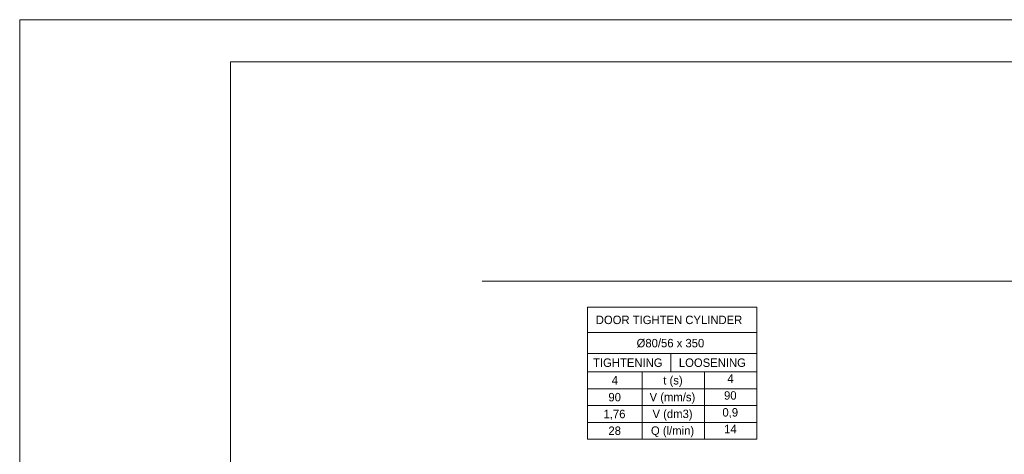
# Model space of a CAD drawing. Header units: millimetres. Extents: x 0 to 203, y 0 to 47.
# Tile 63 of 196: x 0 to 9.2, y 42.71 to 46.77. Entities that reach past the tile are written whole.
import ezdxf

# ---------------------------------------------------------------- set-up
doc = ezdxf.new("R2010")
doc.units = ezdxf.units.MM
doc.layers.add('PDF_Geomertry', color=7, linetype='Continuous')
doc.layers.add('PDF_Text', color=7, linetype='Continuous')
doc.styles.add('PDF Arial', font='txt')
doc.styles.add('PDF Arial Bold', font='txt')

msp = doc.modelspace()

# ---------------------------------------------------------------- linework, layer by layer
at = {"layer": 'PDF_Geomertry', "lineweight": 15}
for points in [[(0.0007, 0.0035), (66.2187, 0.0035), (66.2187, 46.7735), (0.0007, 46.7735), (0.0007, 0.0035)], [(1.9696, 0.3971), (65.8251, 0.3971), (65.8251, 46.3799), (1.9696, 46.3799), (1.9696, 0.3971)], [(5.3076, 42.8499), (6.8876, 42.8499), (6.8876, 44.084), (5.3076, 44.084), (5.3076, 42.8499)]]:
    msp.add_lwpolyline(points, close=True, dxfattribs=at)
for points in [[(4.3215, 44.3271), (18.9029, 44.3271)], [(5.3076, 43.8479), (6.8876, 43.8479)], [(5.3076, 43.6513), (6.8876, 43.6513)], [(5.3076, 43.4785), (6.0863, 43.4785), (6.0863, 43.6513)], [(5.3076, 43.3215), (5.8188, 43.3215), (5.8188, 43.4785)], [(5.3076, 43.1646), (5.8188, 43.1646), (5.8188, 43.3215), (6.4001, 43.3215), (6.4001, 43.4785)], [(6.0863, 43.4785), (6.8876, 43.4785)], [(5.3076, 43.0068), (5.8188, 43.0068), (5.8188, 43.1646), (6.4001, 43.1646), (6.4001, 43.3215), (6.8876, 43.3215)], [(5.8188, 42.8499), (5.8188, 43.0068), (6.4001, 43.0068), (6.4001, 43.1646), (6.8876, 43.1646)], [(6.4001, 42.8499), (6.4001, 43.0068), (6.8876, 43.0068)]]:
    msp.add_lwpolyline(points, dxfattribs=at)

# ---------------------------------------------------------------- texts
at = {"layer": 'PDF_Text', "attachment_point": 7}
for s, insert, char_height, style in [('DOOR TIGHTEN CYLINDER', (5.384, 43.9249), 0.07874, 'PDF Arial'), ('Ø80/56 x 350', (5.7654, 43.7056), 0.07874, 'PDF Arial Bold'), ('TIGHTENING', (5.3585, 43.5244), 0.07874, 'PDF Arial'), ('LOOSENING', (6.1604, 43.5244), 0.07874, 'PDF Arial'), ('4', (5.5326, 43.3604), 0.0787, 'PDF Arial'), ('t (s)', (6.0146, 43.3373), 0.07874, 'PDF Arial'), ('4', (6.6132, 43.3763), 0.0787, 'PDF Arial'), ('90', (5.5021, 43.2021), 0.07874, 'PDF Arial'), ('V (mm/s)', (5.8868, 43.1803), 0.07874, 'PDF Arial'), ('90', (6.5826, 43.218), 0.07874, 'PDF Arial'), ('1,76', (5.4562, 43.031), 0.07874, 'PDF Arial'), ('V (dm3)', (5.914, 43.0234), 0.07874, 'PDF Arial'), ('0,9', (6.5674, 43.0462), 0.07874, 'PDF Arial'), ('28', (5.5021, 42.8882), 0.07874, 'PDF Arial'), ('Q (l/min)', (5.8993, 42.8664), 0.07874, 'PDF Arial'), ('14', (6.5826, 42.9049), 0.07874, 'PDF Arial')]:
    msp.add_mtext(s, dxfattribs=dict(at, insert=insert, char_height=char_height, style=style))

doc.saveas('drawing.dxf')
